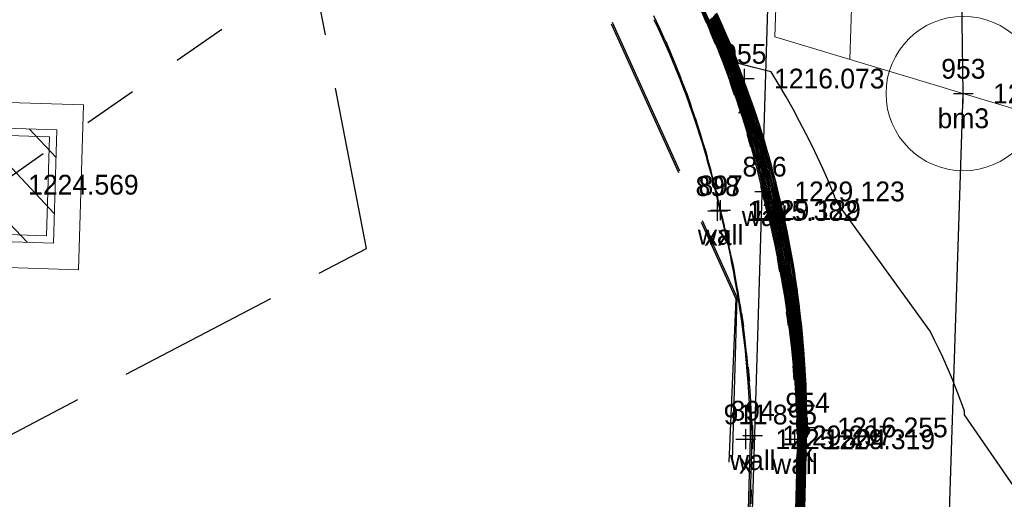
# Model space of a CAD drawing. Extents: x 2383805 to 2387584, y 226460 to 239380.
# Tile 14 of 49: x 2386860 to 2386880, y 227281 to 227290. Entities that reach past the tile are written whole.
import ezdxf
from ezdxf.enums import TextEntityAlignment as Align

# ---------------------------------------------------------------- set-up
doc = ezdxf.new("R2010")
doc.units = 0
doc.header["$LTSCALE"] = 20
doc.header["$MEASUREMENT"] = 0
doc.header["$PDSIZE"] = 2
for name, pattern in [('OhDOT_USTN1', [0.055, 0.014, -0.041]), ('OhDOT_USTN2', [0.11, 0.069, -0.041]), ('OhDOT_USTN3', [0.22, 0.165, -0.055]), ('OhDOT_USTN5', [0.11, 0.055, -0.055]), ('REDO_Drainage01', [1.6, 0.85, -0.75]), ('teleex', [0])]:
    doc.linetypes.add(name, pattern=pattern)
for name, color, linetype in [('DR_X_Cells', 151, 'OhDOT_USTN2'), ('DR_X_Storm_Sewer', 151, 'OhDOT_USTN5'), ('RD_X_Wall', 120, 'OhDOT_USTN1'), ('RW_X_PARCEL', 6, 'Continuous'), ('SV_X_Shot_Marker', 2, 'Continuous'), ('SV_X_Text_Description', 7, 'Continuous'), ('SV_X_Text_Elevation', 7, 'Continuous'), ('SV_X_Text_Name', 7, 'Continuous'), ('UT_X_Electric_Cells', 1, 'Continuous'), ('UT_X_Telecom', 30, 'teleex')]:
    doc.layers.add(name, color=color, linetype=linetype)
doc.layers.add('DT_X_Contour_Major', color=132, linetype='OhDOT_USTN3', transparency=0.5)
doc.layers.add('DT_X_Contour_Minor', color=136, linetype='OhDOT_USTN3', transparency=0.5)
doc.styles.add('PTXT', font='TXT')

# ---------------------------------------------------------------- blocks, each defined once
blk = doc.blocks.new('SPT9')
at = {"color": 0, "linetype": 'Continuous'}
for p, q in [((0, -0.5), (0, 0.5)), ((-0.5, 0), (0.5, 0))]:
    blk.add_line(p, q, dxfattribs=at)
blk = doc.blocks.new('CB22B-X')
at = {"layer": 'Defpoints', "color": 20, "linetype": 'REDO_Drainage01', "lineweight": 0}
blk.add_lwpolyline([(-1, 1), (1, 1), (1, -1), (-1, -1), (-1, 1)], close=True, dxfattribs=at)
at = {"layer": 'DR_X_Cells', "color": 151, "linetype": 'Continuous', "lineweight": 0}
for p, q in [((-1.146, -0.613), (0.613, 1.146)), ((-1.146, 0.518), (-0.518, 1.146)), ((-0.547, -1.146), (1.146, 0.547)), ((0.584, -1.146), (1.146, -0.584))]:
    blk.add_line(p, q, dxfattribs=at)
at = {"layer": 'DR_X_Cells', "color": 151, "linetype": 'REDO_Drainage01', "lineweight": 0}
blk.add_lwpolyline([(-1.667, 1.667), (1.667, 1.667), (1.667, -1.667), (-1.667, -1.667), (-1.667, 1.667)], close=True, dxfattribs=at)
at = {"layer": 'DR_X_Cells', "color": 151, "linetype": 'Continuous', "lineweight": 0, "flags": 128}
blk.add_lwpolyline([(-1.146, 1.146), (1.146, 1.146), (1.146, -1.146), (-1.146, -1.146), (-1.146, 1.146)], close=True, dxfattribs=at)
blk = doc.blocks.new('CBS_CATCH BASIN RECTANGLE')
blk.add_blockref('CB22B-X', (0, 0))
blk = doc.blocks.new('PP')
at = {"layer": 'UT_X_Electric_Cells', "color": 1, "linetype": 'Continuous', "lineweight": 0}
for p, q in [((0.04283, 0.16), (-0.0375, -0.14)), ((0.04283, 0.16), (0.08533, 0.16)), ((0.02575, 0.09625), (0.08533, 0.09625))]:
    blk.add_line(p, q, dxfattribs=at)
blk.add_circle((0, 0), 0.065, dxfattribs=at)
at = {"layer": 'UT_X_Electric_Cells', "color": 1, "linetype": 'Continuous', "lineweight": 0, "extrusion": (0, 0, -1)}
blk.add_arc((-0.08596, 0.12812), 0.03188, 88.8767, 271.1233, dxfattribs=at)

msp = doc.modelspace()

# ---------------------------------------------------------------- linework, layer by layer
at = {"layer": 'DR_X_Storm_Sewer'}
msp.add_line((2386859.249, 227287.05), (2386873.927, 227297.27), dxfattribs=at)
at = {"layer": 'DT_X_Contour_Major'}
for points, elevation in [([(2386857.93, 227281.178), (2386866.681, 227285.759), (2386865.603, 227291.367), (2386860.209, 227293.838)], 1225), ([(2386873.689, 227290.459), (2386873.779, 227290.261), (2386873.816, 227290.176), (2386873.904, 227289.976), (2386873.939, 227289.891), (2386874.024, 227289.688), (2386874.058, 227289.604), (2386874.14, 227289.399), (2386874.172, 227289.315), (2386874.214, 227289.207), (2386874.244, 227289.124), (2386874.321, 227288.915), (2386874.349, 227288.831), (2386874.423, 227288.621), (2386874.45, 227288.537), (2386874.52, 227288.326), (2386874.546, 227288.242), (2386874.613, 227288.03), (2386874.637, 227287.945), (2386874.701, 227287.731), (2386874.724, 227287.646), (2386874.784, 227287.432), (2386874.806, 227287.347), (2386874.862, 227287.131), (2386874.883, 227287.046), (2386874.898, 227286.975), (2386874.952, 227286.758), (2386874.975, 227286.665), (2386875.025, 227286.448), (2386875.048, 227286.349), (2386875.094, 227286.13), (2386875.116, 227286.031), (2386875.159, 227285.812), (2386875.198, 227285.591), (2386875.218, 227285.492), (2386875.254, 227285.271), (2386875.273, 227285.172), (2386875.305, 227284.95), (2386875.322, 227284.851), (2386875.351, 227284.628), (2386875.366, 227284.529), (2386875.391, 227284.306), (2386875.404, 227284.207), (2386875.426, 227283.983), (2386875.438, 227283.884), (2386875.456, 227283.659), (2386875.466, 227283.56), (2386875.481, 227283.335), (2386875.489, 227283.236), (2386875.5, 227283.011), (2386875.507, 227282.912), (2386875.515, 227282.686), (2386875.52, 227282.588), (2386875.524, 227282.362), (2386875.525, 227282.21), (2386875.529, 227282.1), (2386875.351, 227275.293)], 1220), ([(2386873.609, 227290.387), (2386873.649, 227290.298), (2386873.73, 227290.111), (2386873.77, 227290.021), (2386873.848, 227289.833), (2386873.886, 227289.742), (2386873.961, 227289.554), (2386873.998, 227289.461), (2386874.069, 227289.272), (2386874.088, 227289.223), (2386874.157, 227289.033), (2386874.191, 227288.939), (2386874.257, 227288.748), (2386874.29, 227288.654), (2386874.352, 227288.462), (2386874.384, 227288.367), (2386874.443, 227288.174), (2386874.473, 227288.078), (2386874.529, 227287.885), (2386874.557, 227287.788), (2386874.61, 227287.594), (2386874.637, 227287.497), (2386874.687, 227287.302), (2386874.713, 227287.205), (2386874.759, 227287.009), (2386874.795, 227286.848), (2386874.819, 227286.75), (2386874.873, 227286.536), (2386874.895, 227286.438), (2386874.948, 227286.211), (2386874.97, 227286.112), (2386875.019, 227285.884), (2386875.039, 227285.785), (2386875.057, 227285.684), (2386875.102, 227285.456), (2386875.119, 227285.356), (2386875.161, 227285.127), (2386875.176, 227285.026), (2386875.214, 227284.797), (2386875.227, 227284.696), (2386875.262, 227284.467), (2386875.274, 227284.364), (2386875.305, 227284.135), (2386875.315, 227284.032), (2386875.342, 227283.803), (2386875.35, 227283.7), (2386875.374, 227283.471), (2386875.381, 227283.367), (2386875.401, 227283.138), (2386875.406, 227283.034), (2386875.422, 227282.804), (2386875.425, 227282.7), (2386875.438, 227282.471), (2386875.44, 227282.366), (2386875.44, 227282.296), (2386875.449, 227282.039), (2386875.035, 227266.144)], 1225)]:
    msp.add_lwpolyline(points, dxfattribs=dict(at, elevation=elevation))
at = {"layer": 'DT_X_Contour_Minor'}
for points, elevation in [([(2386861.058, 227299.825), (2386869.832, 227294.343), (2386874.157, 227284.776), (2386873.017, 227242.577), (2386863.403, 227243.615), (2386852.037, 227250.237)], 1227), ([(2386861.056, 227299.823), (2386869.81, 227294.311), (2386874.14, 227284.742), (2386873.421, 227267.813), (2386865.6, 227272.095), (2386854.87, 227267.554)], 1226), ([(2386873.933, 227262.433), (2386874.47, 227281.977), (2386874.47, 227282.007), (2386874.458, 227282.326), (2386874.457, 227282.349), (2386874.441, 227282.652), (2386874.44, 227282.674), (2386874.42, 227282.978), (2386874.418, 227282.999), (2386874.393, 227283.303), (2386874.391, 227283.323), (2386874.36, 227283.628), (2386874.358, 227283.648), (2386874.323, 227283.953), (2386874.321, 227283.971), (2386874.28, 227284.277), (2386874.278, 227284.294), (2386874.232, 227284.601), (2386874.229, 227284.617), (2386874.178, 227284.924), (2386874.176, 227284.939), (2386874.12, 227285.246), (2386874.117, 227285.26), (2386874.056, 227285.567), (2386874.054, 227285.58), (2386873.987, 227285.887), (2386873.985, 227285.899), (2386873.913, 227286.206), (2386873.91, 227286.218), (2386873.834, 227286.525), (2386873.831, 227286.535), (2386873.779, 227286.769), (2386873.776, 227286.783), (2386873.713, 227287.046), (2386873.711, 227287.056), (2386873.644, 227287.318), (2386873.641, 227287.327), (2386873.571, 227287.589), (2386873.568, 227287.598), (2386873.493, 227287.858), (2386873.49, 227287.867), (2386873.41, 227288.126), (2386873.407, 227288.135), (2386873.324, 227288.393), (2386873.321, 227288.402), (2386873.233, 227288.658), (2386873.23, 227288.667), (2386873.138, 227288.922), (2386873.135, 227288.931), (2386873.039, 227289.185), (2386873.035, 227289.193), (2386872.935, 227289.445), (2386872.932, 227289.454), (2386872.828, 227289.705), (2386872.72, 227289.954), (2386872.716, 227289.962), (2386872.604, 227290.209), (2386872.6, 227290.217), (2386872.484, 227290.463)], 1229), ([(2386873.424, 227290.596), (2386873.544, 227290.33), (2386873.545, 227290.327), (2386873.662, 227290.059), (2386873.663, 227290.057), (2386873.775, 227289.787), (2386873.776, 227289.784), (2386873.883, 227289.513), (2386873.884, 227289.51), (2386873.988, 227289.237), (2386873.988, 227289.236), (2386874.087, 227288.961), (2386874.088, 227288.958), (2386874.182, 227288.682), (2386874.183, 227288.679), (2386874.273, 227288.402), (2386874.274, 227288.399), (2386874.36, 227288.12), (2386874.361, 227288.117), (2386874.442, 227287.837), (2386874.443, 227287.834), (2386874.519, 227287.552), (2386874.52, 227287.549), (2386874.592, 227287.267), (2386874.593, 227287.264), (2386874.66, 227286.98), (2386874.712, 227286.746), (2386874.713, 227286.743), (2386874.791, 227286.433), (2386874.791, 227286.43), (2386874.869, 227286.101), (2386874.87, 227286.097), (2386874.942, 227285.767), (2386874.942, 227285.763), (2386874.943, 227285.759), (2386875.01, 227285.428), (2386875.01, 227285.423), (2386875.072, 227285.091), (2386875.072, 227285.087), (2386875.128, 227284.754), (2386875.129, 227284.75), (2386875.179, 227284.417), (2386875.18, 227284.411), (2386875.225, 227284.078), (2386875.226, 227284.072), (2386875.265, 227283.739), (2386875.266, 227283.733), (2386875.3, 227283.399), (2386875.301, 227283.393), (2386875.33, 227283.059), (2386875.33, 227283.052), (2386875.353, 227282.718), (2386875.354, 227282.711), (2386875.372, 227282.377), (2386875.372, 227282.37), (2386875.372, 227282.365), (2386875.386, 227281.991), (2386874.782, 227258.825)], 1229), ([(2386873.449, 227290.59), (2386873.56, 227290.344), (2386873.571, 227290.32), (2386873.679, 227290.072), (2386873.69, 227290.048), (2386873.793, 227289.798), (2386873.803, 227289.774), (2386873.903, 227289.523), (2386873.913, 227289.498), (2386874.008, 227289.246), (2386874.013, 227289.233), (2386874.104, 227288.979), (2386874.114, 227288.954), (2386874.201, 227288.699), (2386874.21, 227288.673), (2386874.293, 227288.417), (2386874.302, 227288.391), (2386874.38, 227288.134), (2386874.389, 227288.107), (2386874.463, 227287.849), (2386874.471, 227287.822), (2386874.542, 227287.563), (2386874.549, 227287.536), (2386874.616, 227287.276), (2386874.623, 227287.249), (2386874.685, 227286.988), (2386874.733, 227286.771), (2386874.739, 227286.744), (2386874.811, 227286.459), (2386874.817, 227286.432), (2386874.889, 227286.128), (2386874.895, 227286.101), (2386874.961, 227285.796), (2386874.966, 227285.768), (2386874.971, 227285.74), (2386875.033, 227285.435), (2386875.037, 227285.406), (2386875.094, 227285.1), (2386875.098, 227285.072), (2386875.15, 227284.765), (2386875.154, 227284.736), (2386875.2, 227284.429), (2386875.203, 227284.4), (2386875.245, 227284.092), (2386875.248, 227284.062), (2386875.285, 227283.755), (2386875.287, 227283.725), (2386875.319, 227283.417), (2386875.321, 227283.386), (2386875.347, 227283.078), (2386875.349, 227283.048), (2386875.371, 227282.74), (2386875.372, 227282.709), (2386875.388, 227282.4), (2386875.389, 227282.369), (2386875.389, 227282.348), (2386875.402, 227282.003), (2386874.846, 227260.655)], 1228), ([(2386873.474, 227290.584), (2386873.576, 227290.358), (2386873.597, 227290.312), (2386873.696, 227290.085), (2386873.716, 227290.039), (2386873.811, 227289.81), (2386873.831, 227289.763), (2386873.922, 227289.533), (2386873.941, 227289.485), (2386874.029, 227289.255), (2386874.038, 227289.229), (2386874.122, 227288.997), (2386874.14, 227288.949), (2386874.219, 227288.715), (2386874.237, 227288.666), (2386874.313, 227288.432), (2386874.329, 227288.383), (2386874.401, 227288.147), (2386874.417, 227288.098), (2386874.485, 227287.861), (2386874.5, 227287.811), (2386874.565, 227287.573), (2386874.579, 227287.523), (2386874.639, 227287.284), (2386874.653, 227287.234), (2386874.709, 227286.995), (2386874.753, 227286.797), (2386874.766, 227286.746), (2386874.832, 227286.485), (2386874.843, 227286.434), (2386874.909, 227286.156), (2386874.92, 227286.104), (2386874.98, 227285.826), (2386874.99, 227285.774), (2386875, 227285.722), (2386875.056, 227285.442), (2386875.065, 227285.389), (2386875.116, 227285.109), (2386875.124, 227285.056), (2386875.171, 227284.776), (2386875.178, 227284.723), (2386875.221, 227284.442), (2386875.227, 227284.388), (2386875.265, 227284.107), (2386875.27, 227284.052), (2386875.304, 227283.771), (2386875.308, 227283.716), (2386875.337, 227283.435), (2386875.341, 227283.38), (2386875.365, 227283.098), (2386875.368, 227283.043), (2386875.388, 227282.761), (2386875.389, 227282.706), (2386875.405, 227282.424), (2386875.406, 227282.368), (2386875.406, 227282.331), (2386875.418, 227282.015), (2386874.909, 227262.485)], 1227), ([(2386873.499, 227290.578), (2386873.592, 227290.373), (2386873.623, 227290.305), (2386873.713, 227290.098), (2386873.743, 227290.03), (2386873.83, 227289.822), (2386873.859, 227289.752), (2386873.941, 227289.543), (2386873.97, 227289.473), (2386874.049, 227289.263), (2386874.063, 227289.226), (2386874.139, 227289.015), (2386874.166, 227288.944), (2386874.238, 227288.732), (2386874.263, 227288.66), (2386874.332, 227288.447), (2386874.356, 227288.375), (2386874.422, 227288.161), (2386874.445, 227288.088), (2386874.507, 227287.873), (2386874.529, 227287.8), (2386874.587, 227287.584), (2386874.608, 227287.51), (2386874.663, 227287.293), (2386874.683, 227287.219), (2386874.734, 227287.002), (2386874.774, 227286.822), (2386874.792, 227286.748), (2386874.852, 227286.511), (2386874.869, 227286.436), (2386874.929, 227286.183), (2386874.945, 227286.108), (2386875, 227285.855), (2386875.015, 227285.779), (2386875.028, 227285.703), (2386875.079, 227285.449), (2386875.092, 227285.373), (2386875.139, 227285.118), (2386875.15, 227285.041), (2386875.193, 227284.787), (2386875.203, 227284.709), (2386875.241, 227284.454), (2386875.25, 227284.376), (2386875.285, 227284.121), (2386875.292, 227284.042), (2386875.323, 227283.787), (2386875.329, 227283.708), (2386875.356, 227283.453), (2386875.361, 227283.374), (2386875.383, 227283.118), (2386875.387, 227283.038), (2386875.405, 227282.783), (2386875.407, 227282.703), (2386875.421, 227282.447), (2386875.423, 227282.367), (2386875.423, 227282.313), (2386875.434, 227282.027), (2386874.972, 227264.315)], 1226), ([(2386873.641, 227290.416), (2386873.701, 227290.283), (2386873.765, 227290.137), (2386873.824, 227290.003), (2386873.884, 227289.856), (2386873.942, 227289.72), (2386874, 227289.574), (2386874.055, 227289.436), (2386874.11, 227289.289), (2386874.139, 227289.217), (2386874.192, 227289.069), (2386874.243, 227288.929), (2386874.294, 227288.782), (2386874.343, 227288.641), (2386874.391, 227288.492), (2386874.438, 227288.35), (2386874.484, 227288.201), (2386874.529, 227288.059), (2386874.572, 227287.909), (2386874.615, 227287.765), (2386874.656, 227287.615), (2386874.696, 227287.471), (2386874.734, 227287.32), (2386874.773, 227287.175), (2386874.808, 227287.024), (2386874.836, 227286.899), (2386874.872, 227286.753), (2386874.914, 227286.588), (2386874.947, 227286.442), (2386874.988, 227286.266), (2386875.02, 227286.119), (2386875.058, 227285.943), (2386875.087, 227285.795), (2386875.113, 227285.647), (2386875.149, 227285.471), (2386875.173, 227285.322), (2386875.206, 227285.145), (2386875.227, 227284.996), (2386875.257, 227284.819), (2386875.277, 227284.669), (2386875.304, 227284.492), (2386875.321, 227284.341), (2386875.345, 227284.164), (2386875.359, 227284.012), (2386875.38, 227283.835), (2386875.393, 227283.684), (2386875.411, 227283.506), (2386875.421, 227283.354), (2386875.436, 227283.177), (2386875.444, 227283.025), (2386875.456, 227282.848), (2386875.461, 227282.695), (2386875.471, 227282.518), (2386875.473, 227282.364), (2386875.474, 227282.262), (2386875.481, 227282.064), (2386875.162, 227269.804)], 1223), ([(2386873.657, 227290.43), (2386873.727, 227290.276), (2386873.782, 227290.15), (2386873.851, 227289.994), (2386873.903, 227289.868), (2386873.969, 227289.71), (2386874.019, 227289.584), (2386874.083, 227289.424), (2386874.131, 227289.298), (2386874.164, 227289.213), (2386874.209, 227289.087), (2386874.269, 227288.925), (2386874.312, 227288.798), (2386874.37, 227288.634), (2386874.411, 227288.507), (2386874.466, 227288.342), (2386874.505, 227288.215), (2386874.557, 227288.049), (2386874.594, 227287.921), (2386874.643, 227287.754), (2386874.678, 227287.626), (2386874.725, 227287.458), (2386874.758, 227287.329), (2386874.803, 227287.16), (2386874.833, 227287.031), (2386874.857, 227286.924), (2386874.899, 227286.755), (2386874.934, 227286.614), (2386874.973, 227286.444), (2386875.008, 227286.294), (2386875.045, 227286.123), (2386875.077, 227285.973), (2386875.111, 227285.801), (2386875.142, 227285.628), (2386875.172, 227285.478), (2386875.2, 227285.305), (2386875.228, 227285.154), (2386875.253, 227284.98), (2386875.279, 227284.829), (2386875.301, 227284.655), (2386875.324, 227284.504), (2386875.344, 227284.329), (2386875.364, 227284.178), (2386875.382, 227284.003), (2386875.4, 227283.851), (2386875.414, 227283.675), (2386875.429, 227283.524), (2386875.441, 227283.348), (2386875.454, 227283.197), (2386875.463, 227283.02), (2386875.473, 227282.869), (2386875.479, 227282.692), (2386875.487, 227282.541), (2386875.49, 227282.364), (2386875.491, 227282.244), (2386875.497, 227282.076), (2386875.225, 227271.634)], 1222), ([(2386873.673, 227290.444), (2386873.753, 227290.268), (2386873.799, 227290.163), (2386873.877, 227289.985), (2386873.921, 227289.88), (2386873.997, 227289.699), (2386874.038, 227289.594), (2386874.112, 227289.411), (2386874.151, 227289.307), (2386874.189, 227289.21), (2386874.226, 227289.105), (2386874.295, 227288.92), (2386874.331, 227288.815), (2386874.396, 227288.628), (2386874.43, 227288.522), (2386874.493, 227288.334), (2386874.525, 227288.228), (2386874.585, 227288.039), (2386874.616, 227287.933), (2386874.672, 227287.743), (2386874.701, 227287.636), (2386874.755, 227287.445), (2386874.782, 227287.338), (2386874.832, 227287.146), (2386874.858, 227287.038), (2386874.878, 227286.95), (2386874.925, 227286.757), (2386874.955, 227286.64), (2386874.999, 227286.446), (2386875.028, 227286.321), (2386875.07, 227286.127), (2386875.097, 227286.002), (2386875.135, 227285.806), (2386875.17, 227285.61), (2386875.195, 227285.485), (2386875.227, 227285.288), (2386875.25, 227285.163), (2386875.279, 227284.965), (2386875.3, 227284.84), (2386875.326, 227284.642), (2386875.345, 227284.517), (2386875.367, 227284.317), (2386875.384, 227284.192), (2386875.404, 227283.993), (2386875.419, 227283.868), (2386875.435, 227283.667), (2386875.448, 227283.542), (2386875.461, 227283.342), (2386875.472, 227283.217), (2386875.482, 227283.015), (2386875.49, 227282.891), (2386875.497, 227282.689), (2386875.504, 227282.565), (2386875.507, 227282.363), (2386875.508, 227282.227), (2386875.513, 227282.088), (2386875.288, 227273.463)], 1221), ([(2386873.705, 227290.473), (2386873.805, 227290.254), (2386873.833, 227290.189), (2386873.931, 227289.967), (2386873.957, 227289.903), (2386874.052, 227289.678), (2386874.077, 227289.615), (2386874.169, 227289.387), (2386874.192, 227289.324), (2386874.239, 227289.204), (2386874.261, 227289.142), (2386874.346, 227288.91), (2386874.368, 227288.848), (2386874.449, 227288.615), (2386874.47, 227288.552), (2386874.548, 227288.318), (2386874.567, 227288.255), (2386874.641, 227288.02), (2386874.659, 227287.957), (2386874.73, 227287.72), (2386874.747, 227287.657), (2386874.813, 227287.419), (2386874.83, 227287.355), (2386874.892, 227287.116), (2386874.907, 227287.053), (2386874.919, 227287.001), (2386874.978, 227286.76), (2386874.996, 227286.691), (2386875.051, 227286.45), (2386875.068, 227286.377), (2386875.119, 227286.134), (2386875.135, 227286.061), (2386875.183, 227285.817), (2386875.227, 227285.573), (2386875.242, 227285.5), (2386875.281, 227285.254), (2386875.295, 227285.181), (2386875.331, 227284.935), (2386875.343, 227284.862), (2386875.375, 227284.615), (2386875.386, 227284.542), (2386875.414, 227284.294), (2386875.424, 227284.221), (2386875.448, 227283.973), (2386875.457, 227283.9), (2386875.477, 227283.651), (2386875.485, 227283.578), (2386875.501, 227283.329), (2386875.507, 227283.256), (2386875.519, 227283.006), (2386875.525, 227282.934), (2386875.533, 227282.684), (2386875.537, 227282.611), (2386875.541, 227282.361), (2386875.541, 227282.193), (2386875.544, 227282.112), (2386875.414, 227277.123)], 1219), ([(2386875.478, 227278.952), (2386875.56, 227282.124), (2386875.558, 227282.175), (2386875.558, 227282.36), (2386875.553, 227282.635), (2386875.551, 227282.681), (2386875.542, 227282.956), (2386875.538, 227283.002), (2386875.525, 227283.276), (2386875.521, 227283.322), (2386875.503, 227283.596), (2386875.498, 227283.643), (2386875.476, 227283.916), (2386875.471, 227283.963), (2386875.444, 227284.235), (2386875.438, 227284.282), (2386875.407, 227284.554), (2386875.4, 227284.601), (2386875.365, 227284.872), (2386875.357, 227284.919), (2386875.317, 227285.19), (2386875.309, 227285.237), (2386875.265, 227285.507), (2386875.255, 227285.554), (2386875.207, 227285.823), (2386875.155, 227286.09), (2386875.144, 227286.138), (2386875.088, 227286.404), (2386875.077, 227286.452), (2386875.016, 227286.717), (2386875.005, 227286.762), (2386874.94, 227287.026), (2386874.932, 227287.06), (2386874.922, 227287.101), (2386874.853, 227287.364), (2386874.843, 227287.406), (2386874.769, 227287.667), (2386874.758, 227287.709), (2386874.681, 227287.969), (2386874.669, 227288.01), (2386874.587, 227288.269), (2386874.575, 227288.31), (2386874.489, 227288.568), (2386874.476, 227288.609), (2386874.386, 227288.864), (2386874.372, 227288.905), (2386874.279, 227289.16), (2386874.264, 227289.201), (2386874.213, 227289.333), (2386874.197, 227289.374), (2386874.096, 227289.625), (2386874.08, 227289.667), (2386873.976, 227289.914), (2386873.958, 227289.958), (2386873.851, 227290.202), (2386873.831, 227290.246), (2386873.721, 227290.488)], 1218), ([(2386875.188, 227266.347), (2386875.541, 227280.782), (2386875.576, 227282.136), (2386875.575, 227282.158), (2386875.575, 227282.359), (2386875.57, 227282.658), (2386875.569, 227282.678), (2386875.559, 227282.977), (2386875.557, 227282.997), (2386875.543, 227283.296), (2386875.541, 227283.316), (2386875.522, 227283.614), (2386875.52, 227283.634), (2386875.495, 227283.932), (2386875.493, 227283.953), (2386875.464, 227284.25), (2386875.461, 227284.27), (2386875.428, 227284.567), (2386875.424, 227284.588), (2386875.386, 227284.883), (2386875.383, 227284.904), (2386875.34, 227285.199), (2386875.336, 227285.22), (2386875.288, 227285.514), (2386875.284, 227285.535), (2386875.231, 227285.828), (2386875.174, 227286.12), (2386875.169, 227286.141), (2386875.108, 227286.432), (2386875.103, 227286.454), (2386875.036, 227286.743), (2386875.031, 227286.764), (2386874.96, 227287.052), (2386874.957, 227287.067), (2386874.952, 227287.087), (2386874.877, 227287.373), (2386874.872, 227287.392), (2386874.792, 227287.678), (2386874.787, 227287.697), (2386874.703, 227287.981), (2386874.697, 227288), (2386874.608, 227288.283), (2386874.602, 227288.302), (2386874.509, 227288.583), (2386874.503, 227288.602), (2386874.405, 227288.881), (2386874.398, 227288.901), (2386874.296, 227289.178), (2386874.289, 227289.197), (2386874.233, 227289.342), (2386874.225, 227289.362), (2386874.116, 227289.635), (2386874.107, 227289.656), (2386873.994, 227289.926), (2386873.985, 227289.949), (2386873.868, 227290.215), (2386873.857, 227290.239), (2386873.737, 227290.502)], 1217), ([(2386880.506, 227279.863), (2386878.758, 227282.396), (2386878.756, 227282.473), (2386878.716, 227282.59), (2386878.672, 227282.712), (2386878.624, 227282.839), (2386878.572, 227282.972), (2386878.516, 227283.111), (2386878.455, 227283.256), (2386878.389, 227283.407), (2386878.317, 227283.566), (2386878.239, 227283.733), (2386878.155, 227283.908), (2386878.065, 227284.092), (2386876.182, 227286.696), (2386876.093, 227286.92), (2386875.997, 227287.147), (2386875.896, 227287.376), (2386875.788, 227287.609), (2386875.675, 227287.846), (2386875.555, 227288.085), (2386875.428, 227288.328), (2386875.295, 227288.574), (2386875.154, 227288.823), (2386875.007, 227289.076), (2386874.852, 227289.332), (2386874.529, 227289.413), (2386874.195, 227289.496), (2386874.135, 227289.645), (2386874.135, 227289.646), (2386874.012, 227289.938), (2386874.011, 227289.94), (2386873.885, 227290.228), (2386873.883, 227290.232), (2386873.753, 227290.516)], 1216), ([(2386872.485, 227290.387), (2386872.569, 227290.208), (2386872.606, 227290.131), (2386872.687, 227289.951), (2386872.722, 227289.873), (2386872.801, 227289.692), (2386872.876, 227289.51), (2386872.91, 227289.431), (2386872.982, 227289.247), (2386873.015, 227289.168), (2386873.085, 227288.984), (2386873.116, 227288.903), (2386873.183, 227288.718), (2386873.213, 227288.637), (2386873.276, 227288.451), (2386873.305, 227288.37), (2386873.366, 227288.183), (2386873.393, 227288.101), (2386873.451, 227287.913), (2386873.477, 227287.83), (2386873.532, 227287.642), (2386873.557, 227287.559), (2386873.608, 227287.37), (2386873.632, 227287.286), (2386873.68, 227287.096), (2386873.703, 227287.012), (2386873.748, 227286.821), (2386873.778, 227286.7), (2386873.815, 227286.531), (2386873.837, 227286.441), (2386873.892, 227286.219), (2386873.912, 227286.128), (2386873.964, 227285.906), (2386873.983, 227285.814), (2386874.031, 227285.593), (2386874.049, 227285.5), (2386874.093, 227285.278), (2386874.109, 227285.184), (2386874.15, 227284.963), (2386874.165, 227284.867), (2386874.202, 227284.647), (2386874.215, 227284.55), (2386874.248, 227284.33), (2386874.26, 227284.232), (2386874.29, 227284.012), (2386874.3, 227283.914), (2386874.326, 227283.695), (2386874.335, 227283.595), (2386874.357, 227283.376), (2386874.365, 227283.276), (2386874.383, 227283.058), (2386874.389, 227282.956), (2386874.404, 227282.739), (2386874.409, 227282.636), (2386874.42, 227282.42), (2386874.423, 227282.316), (2386874.431, 227282.088), (2386874.432, 227281.957), (2386874.049, 227268.004)], 1228), ([(2386873.625, 227290.401), (2386873.675, 227290.29), (2386873.748, 227290.124), (2386873.797, 227290.012), (2386873.866, 227289.845), (2386873.914, 227289.731), (2386873.98, 227289.564), (2386874.027, 227289.448), (2386874.09, 227289.281), (2386874.114, 227289.22), (2386874.174, 227289.051), (2386874.217, 227288.934), (2386874.275, 227288.765), (2386874.316, 227288.647), (2386874.371, 227288.477), (2386874.411, 227288.359), (2386874.463, 227288.188), (2386874.501, 227288.068), (2386874.55, 227287.897), (2386874.586, 227287.777), (2386874.633, 227287.605), (2386874.667, 227287.484), (2386874.711, 227287.311), (2386874.743, 227287.19), (2386874.784, 227287.017), (2386874.816, 227286.873), (2386874.845, 227286.751), (2386874.893, 227286.562), (2386874.921, 227286.44), (2386874.968, 227286.239), (2386874.995, 227286.115), (2386875.038, 227285.914), (2386875.063, 227285.79), (2386875.085, 227285.666), (2386875.126, 227285.464), (2386875.146, 227285.339), (2386875.183, 227285.136), (2386875.202, 227285.011), (2386875.236, 227284.808), (2386875.252, 227284.682), (2386875.283, 227284.479), (2386875.297, 227284.353), (2386875.325, 227284.149), (2386875.337, 227284.022), (2386875.361, 227283.819), (2386875.372, 227283.692), (2386875.392, 227283.489), (2386875.401, 227283.361), (2386875.418, 227283.157), (2386875.425, 227283.029), (2386875.439, 227282.826), (2386875.443, 227282.697), (2386875.454, 227282.494), (2386875.456, 227282.365), (2386875.457, 227282.279), (2386875.465, 227282.052), (2386875.098, 227267.974)], 1224)]:
    msp.add_lwpolyline(points, dxfattribs=dict(at, elevation=elevation))
at = {"layer": 'RD_X_Wall'}
for points in [[(2386875.381, 227282.009, 0.056066), (2386874.709, 227286.743, 0.284206), (2386861.285, 227300.7, 0.284206)], [(2386874.481, 227281.983, 0.056291), (2386873.833, 227286.536, 0.284488), (2386861.061, 227299.829)]]:
    msp.add_lwpolyline(points, format="xyb", dxfattribs=at)
msp.add_lwpolyline([(2386874.481, 227281.983), (2386873.822, 227257.096), (2386872.776, 227216.504), (2386871.61, 227173.462), (2386870.135, 227117.008), (2386868.928, 227071.579), (2386869.828, 227071.555), (2386871.035, 227116.984), (2386872.51, 227173.438), (2386873.676, 227216.48), (2386874.722, 227257.073), (2386875.381, 227281.987)], dxfattribs=at)
at = {"layer": 'RW_X_PARCEL'}
msp.add_line((2386864.935, 226968.141), (2386887.92, 227720.392), dxfattribs=at)
at = {"layer": 'SV_X_Shot_Marker'}
for p in [(2386874.312, 227289.194, 1216.073), (2386878.734, 227288.892, 1217.1), (2386874.721, 227286.914, 1229.123), (2386873.773, 227286.519, 1225.382), (2386873.833, 227286.536, 1229.129), (2386875.588, 227282.145, 1216.255), (2386874.339, 227281.908, 1225.504), (2386874.481, 227281.983, 1229.297), (2386875.333, 227281.905, 1229.319)]:
    msp.add_point(p, dxfattribs=at)
at = {"layer": 'UT_X_Telecom'}
msp.add_lwpolyline([(2386849.832, 226731.319), (2386857.369, 226898.004), (2386871.681, 227073.038), (2386878.734, 227288.892), (2386876.606, 227443.501), (2386877.394, 227586.692)], dxfattribs=at)

# ---------------------------------------------------------------- block references
at = {"layer": 'DR_X_Cells', "rotation": 88.23333334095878}
msp.add_blockref('CBS_CATCH BASIN RECTANGLE', (2386859.249, 227287.05, 1224.569), dxfattribs=at)
at = {"layer": 'SV_X_Shot_Marker', "xscale": 0.4, "yscale": 0.4, "zscale": 0.4}
for p in [(2386874.312, 227289.194, 1216.073), (2386878.734, 227288.892, 1217.1), (2386874.721, 227286.914, 1229.123), (2386873.773, 227286.519, 1225.382), (2386873.833, 227286.536, 1229.129), (2386875.588, 227282.145, 1216.255), (2386874.339, 227281.908, 1225.504), (2386874.481, 227281.983, 1229.297), (2386875.333, 227281.905, 1229.319)]:
    msp.add_blockref('SPT9', p, dxfattribs=at)
at = {"layer": 'UT_X_Electric_Cells', "xscale": 24, "yscale": 24, "zscale": 24, "rotation": 88.23333334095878}
msp.add_blockref('PP', (2386878.734, 227288.892, 1205.184), dxfattribs=at)

# ---------------------------------------------------------------- texts
at = {"layer": 'SV_X_Text_Description', "style": 'PTXT'}
for s, p in [('x', (2386874.312, 227288.494, 1216.073)), ('bm3', (2386878.734, 227288.192, 1217.1)), ('wall', (2386874.721, 227286.214, 1229.123)), ('wall', (2386873.833, 227285.836, 1229.129)), ('xx', (2386873.773, 227285.819, 1225.382)), ('wall', (2386874.481, 227281.283, 1229.297)), ('x', (2386875.588, 227281.445, 1216.255)), ('x', (2386874.339, 227281.208, 1225.504)), ('wall', (2386875.333, 227281.205, 1229.319))]:
    msp.add_text(s, height=0.4, dxfattribs=at).set_placement(p, align=Align.CENTER)
at = {"layer": 'SV_X_Text_Elevation', "style": 'PTXT'}
for s, p in [('1216.073', (2386874.912, 227288.994, 1216.073)), ('1217.100', (2386879.334, 227288.692, 1217.1)), ('1224.569', (2386859.849, 227286.85, 1224.569)), ('1229.123', (2386875.321, 227286.714, 1229.123)), ('1225.382', (2386874.373, 227286.319, 1225.382)), ('1229.129', (2386874.433, 227286.336, 1229.129)), ('1216.255', (2386876.188, 227281.945, 1216.255)), ('1225.504', (2386874.939, 227281.708, 1225.504)), ('1229.297', (2386875.081, 227281.783, 1229.297)), ('1229.319', (2386875.933, 227281.705, 1229.319))]:
    msp.add_text(s, height=0.4, dxfattribs=at).set_placement(p)
at = {"layer": 'SV_X_Text_Name', "style": 'PTXT'}
for s, p in [('955', (2386874.312, 227289.494, 1216.073)), ('953', (2386878.734, 227289.192, 1217.1)), ('896', (2386874.721, 227287.214, 1229.123)), ('898', (2386873.773, 227286.819, 1225.382)), ('897', (2386873.833, 227286.836, 1229.129)), ('954', (2386875.588, 227282.445, 1216.255)), ('894', (2386874.481, 227282.283, 1229.297)), ('911', (2386874.339, 227282.208, 1225.504)), ('895', (2386875.333, 227282.205, 1229.319))]:
    msp.add_text(s, height=0.4, dxfattribs=at).set_placement(p, align=Align.CENTER)

doc.saveas('drawing.dxf')
